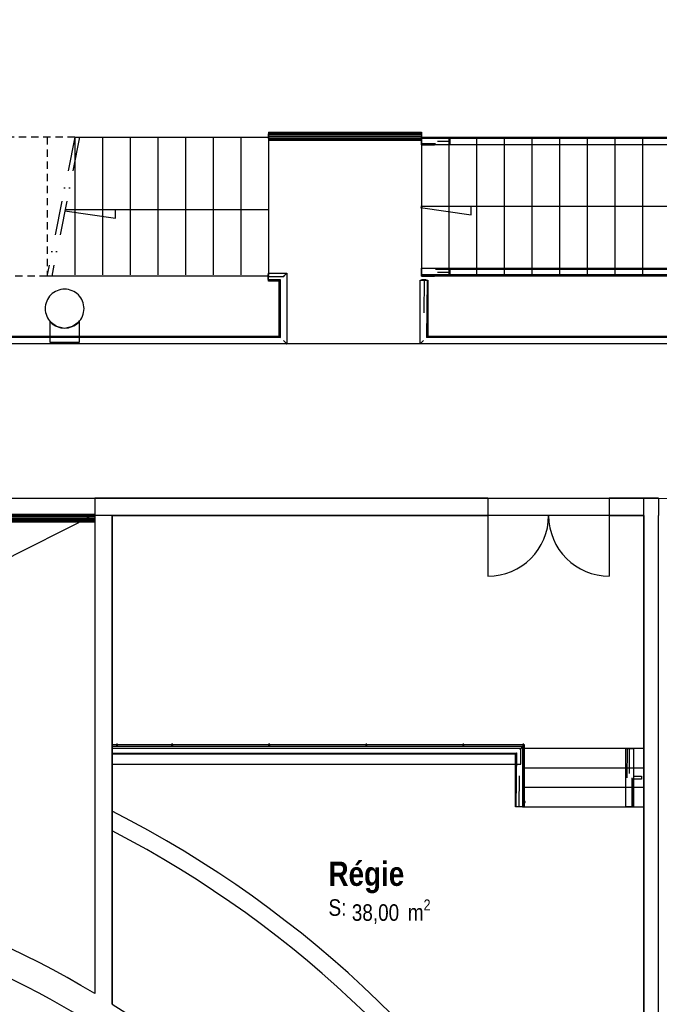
# Model space of a CAD drawing. Extents: x -24342 to 73038, y -9656 to 30949.
# Tile 99 of 118: x 2369 to 3028, y 7359 to 8372. Entities that reach past the tile are written whole.
import ezdxf
from ezdxf.enums import TextEntityAlignment as Align

# ---------------------------------------------------------------- set-up
doc = ezdxf.new("R2010")
doc.units = 0
for name, pattern in [('21.0032_xref_r+1_02_pro$0$Points tirets', [670.277762, 352.777767, -176.388884, 0, -141.111112]), ('21.0032_xref_r+1_02_pro$0$Tirets petits', [125, 75, -50]), ('ACAD_ISO12W100', [21, 12, -3, 0, -3, 0, -3])]:
    doc.linetypes.add(name, pattern=pattern)
for name, color, linetype in [('0_XREF', 250, 'Continuous'), ('21.0032_xref_r+1_02_pro$0$08-01 2D Dessin général.2D', 251, 'Continuous'), ('21.0032_xref_r+1_02_pro$0$A-AREA-____-OTLN.Modèle IFC', 251, 'Continuous'), ('21.0032_xref_r+1_02_pro$0$A-FLOR-HRAL-OTLN.Modèle IFC', 251, 'Continuous'), ('21.0032_xref_r+1_02_pro$0$A-WALL-____-OTLN.Modèle IFC', 251, 'Continuous'), ('21.0032_xref_r+1_02_pro$0$Marques de Zone ARCHICAD', 251, 'Continuous'), ('21.0032_xref_r+1_02_pro$0$Portes ARCHICAD', 251, 'Continuous'), ('21.0032_xref_r+1_02_pro$0$S-BEAM-____-OTLN.Modèle IFC', 253, 'Continuous'), ('21.0032_xref_r+1_02_pro$0$S-COLS-____-OTLN.Modèle IFC', 251, 'Continuous'), ('21.0032_xref_r+1_02_pro$0$S-STRS-____-OTLN.Modèle IFC', 251, 'Continuous')]:
    doc.layers.add(name, color=color, linetype=linetype)
doc.styles.add('21.0032_xref_r+1_02_pro$0$STYLE_GENERE_1', font='ARIALNB.TTF')
doc.styles.add('21.0032_xref_r+1_02_pro$0$STYLE_GENERE_2', font='ARIALN.TTF')

# ---------------------------------------------------------------- blocks, each defined once
blk = doc.blocks.new('21.0032_xref_r+1_02_pro$0$Régie_REG_43_1', base_point=(27378, -25215))
at = {"layer": '21.0032_xref_r+1_02_pro$0$Marques de Zone ARCHICAD', "ltscale": 0.1, "insert": (27108, -25333), "char_height": 170, "attachment_point": 1, "style": '21.0032_xref_r+1_02_pro$0$STYLE_GENERE_2'}
blk.add_mtext('\\A1;\\pt0,100;38,00{\\H0.66x;\\S^  ;} m{\\H0.66x;\\S2^  ;}', dxfattribs=at)
at = {"layer": '21.0032_xref_r+1_02_pro$0$Marques de Zone ARCHICAD', "ltscale": 0.1}
for tag, height, style, p in [('DUMMY_849', 250, '21.0032_xref_r+1_02_pro$0$STYLE_GENERE_1', (27654, -24869)), ('ROOM_NAME', 250, '21.0032_xref_r+1_02_pro$0$STYLE_GENERE_1', (26868, -24943)), ('calculatedAreaCode', 170, '21.0032_xref_r+1_02_pro$0$STYLE_GENERE_2', (26868, -25331))]:
    blk.add_attdef(tag, text='', height=height, dxfattribs=dict(at, style=style)).set_placement(p, align=Align.TOP_LEFT)
blk = doc.blocks.new('21.0032_xref_r+1_02_pro$0$Porte (Mur) 120[43]_1')
at = {"layer": '21.0032_xref_r+1_02_pro$0$Portes ARCHICAD', "linetype": 'Continuous', "ltscale": 0.1}
for p, q in [((28510, -21380), (28510, -22005)), ((29760, -21380), (29760, -22005))]:
    blk.add_line(p, q, dxfattribs=at)
for centre, start, end in [((28510, -21380), 270, 0), ((29760, -21380), 180, 270)]:
    blk.add_arc(centre, 625, start, end, dxfattribs=at)
blk = doc.blocks.new('21.0032_xref_r+1_02_pro$0$Mur_95_1', base_point=(30190, -21290))
at = {"layer": '21.0032_xref_r+1_02_pro$0$A-WALL-____-OTLN.Modèle IFC', "linetype": 'Continuous', "ltscale": 0.1}
for p, q in [((28510, -21200), (28510, -21380)), ((29760, -21200), (29760, -21380))]:
    blk.add_line(p, q, dxfattribs=at)
at = {"layer": '21.0032_xref_r+1_02_pro$0$A-WALL-____-OTLN.Modèle IFC', "linetype": 'Continuous', "ltscale": 0.1, "flags": 128}
for points in [[(24460, -21200), (24460, -21380)], [(28510, -21200), (24460, -21200)], [(30265, -21200), (29760, -21200)], [(30265, -21200), (30265, -21380)], [(24640, -21380), (28510, -21380)], [(29760, -21380), (30115, -21380)]]:
    blk.add_lwpolyline(points, dxfattribs=at)
at = {"layer": '21.0032_xref_r+1_02_pro$0$Portes ARCHICAD', "linetype": 'Continuous', "ltscale": 0.1}
blk.add_blockref('21.0032_xref_r+1_02_pro$0$Porte (Mur) 120[43]_1', (0, 0), dxfattribs=at)
blk = doc.blocks.new('21.0032_xref_r+1_02_pro$0$Mur_96_1', base_point=(24550, -21290))
at = {"layer": '21.0032_xref_r+1_02_pro$0$A-WALL-____-OTLN.Modèle IFC', "linetype": 'Continuous', "ltscale": 0.1, "flags": 128}
for points in [[(24460, -21380), (24460, -26301)], [(24640, -26412), (24640, -21380)]]:
    blk.add_lwpolyline(points, dxfattribs=at)
blk = doc.blocks.new('21.0032_xref_r+1_02_pro$0$Mur_108_1', base_point=(30190, -21290))
at = {"layer": '21.0032_xref_r+1_02_pro$0$A-WALL-____-OTLN.Modèle IFC', "linetype": 'Continuous', "ltscale": 0.1, "flags": 128}
for points in [[(30115, -21380), (30115, -29050)], [(30265, -29050), (30265, -21380)]]:
    blk.add_lwpolyline(points, dxfattribs=at)
blk = doc.blocks.new('21.0032_xref_r+1_02_pro$0$Mur_144_1', base_point=(27353, -29255))
at = {"layer": '21.0032_xref_r+1_02_pro$0$A-WALL-____-OTLN.Modèle IFC', "linetype": 'Continuous', "ltscale": 0.1}
for radius, start, end in [(9500, 58.9498, 121.0498), (9220, 33.6386, 88.757)]:
    blk.add_arc((19560, -34440), radius, start, end, dxfattribs=at)
blk = doc.blocks.new('21.0032_xref_r+1_02_pro$0$Mur_163_1', base_point=(28849, -23860))
at = {"layer": '21.0032_xref_r+1_02_pro$0$A-WALL-____-OTLN.Modèle IFC', "linetype": 'Continuous', "ltscale": 0.1, "flags": 128}
for points in [[(28849, -23780), (24640, -23780)], [(24640, -23780), (24640, -23940)], [(28849, -23940), (28849, -23780)], [(24640, -23940), (28849, -23940)]]:
    blk.add_lwpolyline(points, dxfattribs=at)
blk = doc.blocks.new('21.0032_xref_r+1_02_pro$0$Mur_164_1', base_point=(29464, -29340))
at = {"layer": '21.0032_xref_r+1_02_pro$0$A-WALL-____-OTLN.Modèle IFC', "linetype": 'Continuous', "ltscale": 0.1}
for p, q in [((29412, -29050), (29206, -29050)), ((29305, -29230), (29508, -29230))]:
    blk.add_line(p, q, dxfattribs=at)
at = {"layer": '21.0032_xref_r+1_02_pro$0$A-WALL-____-OTLN.Modèle IFC', "linetype": 'Continuous', "ltscale": 0.1, "flags": 128}
for points in [[(24640, -24425), (24640, -24627)], [(29384, -29381), (29544, -29299)]]:
    blk.add_lwpolyline(points, dxfattribs=at)
at = {"layer": '21.0032_xref_r+1_02_pro$0$A-WALL-____-OTLN.Modèle IFC', "linetype": 'Continuous', "ltscale": 0.1}
for radius, start, end in [(11230, 28.6825, 63.1048), (11050, 29.1944, 62.6304), (11050, 27.2459, 28.1307), (11230, 27.2459, 27.6408)]:
    blk.add_arc((19560, -34440), radius, start, end, dxfattribs=at)
blk = doc.blocks.new('21.0032_xref_r+1_02_pro$0$Poteau_12_1', base_point=(24150, -19250))
at = {"layer": '21.0032_xref_r+1_02_pro$0$S-COLS-____-OTLN.Modèle IFC', "linetype": 'Continuous', "ltscale": 0.1, "flags": 128}
blk.add_lwpolyline([(23950, -19250, 0.414214), (24150, -19450, 0.414214), (24350, -19250, 0.414214), (24150, -19050, 0.414214)], format="xyb", close=True, dxfattribs=at)
blk = doc.blocks.new('21.0032_xref_r+1_02_pro$0$Elément Modèle 19[18]_1', base_point=(27825, -18900))
at = {"layer": '21.0032_xref_r+1_02_pro$0$S-STRS-____-OTLN.Modèle IFC', "linetype": 'Continuous', "ltscale": 0.1}
for p, q in [((28110, -17500), (27825, -17500)), ((27825, -17500), (27825, -18900)), ((28396, -17500), (28110, -17500)), ((28110, -18900), (28110, -17500)), ((28681, -17500), (28396, -17500)), ((28396, -18900), (28396, -17500)), ((28966, -17500), (28681, -17500)), ((28681, -18900), (28681, -17500)), ((29251, -17500), (28966, -17500)), ((28966, -18900), (28966, -17500)), ((29537, -17500), (29251, -17500)), ((29251, -18900), (29251, -17500)), ((29822, -17500), (29537, -17500)), ((29537, -18900), (29537, -17500)), ((30107, -17500), (29822, -17500)), ((29822, -18900), (29822, -17500)), ((30392, -17500), (30107, -17500)), ((30107, -18900), (30107, -17500)), ((30678, -17500), (30392, -17500)), ((30392, -18900), (30392, -17500)), ((30963, -17500), (30678, -17500)), ((30678, -18900), (30678, -17500)), ((31248, -17500), (30963, -17500)), ((30963, -18900), (30963, -17500)), ((31533, -17500), (31248, -17500)), ((31248, -18900), (31248, -17500)), ((31819, -17500), (31533, -17500)), ((31533, -18900), (31533, -17500)), ((32104, -17500), (31819, -17500)), ((31819, -18900), (31819, -17500)), ((32389, -17500), (32104, -17500)), ((32104, -18900), (32104, -17500)), ((32674, -17500), (32389, -17500)), ((32389, -18900), (32389, -17500)), ((32960, -17500), (32674, -17500)), ((32674, -18900), (32674, -17500)), ((32960, -18900), (32960, -17500)), ((27825, -18900), (28110, -18900)), ((28110, -18900), (28396, -18900)), ((28396, -18900), (28681, -18900)), ((28681, -18900), (28966, -18900)), ((28966, -18900), (29251, -18900)), ((29251, -18900), (29537, -18900)), ((29537, -18900), (29822, -18900)), ((29822, -18900), (30107, -18900)), ((30107, -18900), (30392, -18900)), ((30392, -18900), (30678, -18900)), ((30678, -18900), (30963, -18900)), ((30963, -18900), (31248, -18900)), ((31248, -18900), (31533, -18900)), ((31533, -18900), (31819, -18900)), ((31819, -18900), (32104, -18900)), ((32104, -18900), (32389, -18900)), ((32389, -18900), (32674, -18900)), ((32674, -18900), (32960, -18900))]:
    blk.add_line(p, q, dxfattribs=at)
blk = doc.blocks.new('21.0032_xref_r+1_02_pro$0$Barrière 7[19]_1', base_point=(27821, -17566))
at = {"layer": '21.0032_xref_r+1_02_pro$0$A-FLOR-HRAL-OTLN.Modèle IFC', "linetype": 'Continuous', "ltscale": 0.1}
for p, q in [((27821, -17500), (27825, -17500)), ((27821, -17500), (27821, -17550)), ((27825, -17489), (27825, -17485)), ((27825, -17485), (27949, -17485)), ((27825, -17494), (27825, -17489)), ((27825, -17501), (27825, -17494)), ((27825, -17509), (27825, -17501)), ((27825, -17517), (27825, -17509)), ((27825, -17525), (27825, -17517)), ((27825, -17537), (27825, -17525)), ((27825, -17550), (27825, -17537)), ((27949, -17485), (27984, -17485)), ((28117, -17500), (27970, -17497)), ((27984, -17485), (28110, -17485)), ((27991, -17525), (28119, -17525)), ((28110, -17485), (30062, -17485)), ((28110, -17485), (31181, -17485)), ((30680, -17497), (28117, -17500)), ((28117, -17500), (28118, -17512)), ((28118, -17512), (28119, -17519)), ((28119, -17525), (28118, -17533)), ((28118, -17533), (28118, -17535)), ((28118, -17535), (28118, -17540)), ((28119, -17519), (28119, -17519)), ((28119, -17519), (28119, -17525)), ((30062, -17485), (30678, -17485)), ((30678, -17485), (33245, -17485)), ((30680, -17497), (33245, -17500)), ((31181, -17485), (33245, -17485)), ((33245, -17485), (33245, -17490)), ((33245, -17490), (33245, -17495)), ((33245, -17495), (33245, -17500)), ((33245, -17500), (33245, -17512)), ((33245, -17500), (33249, -17500)), ((33245, -17512), (33245, -17519)), ((33245, -17519), (33245, -17525)), ((33245, -17525), (33245, -17533)), ((33245, -17533), (33245, -17540)), ((33249, -17500), (33249, -17550)), ((27825, -17550), (27821, -17550)), ((27825, -17553), (27825, -17550)), ((27971, -17553), (27825, -17550)), ((27825, -17557), (27825, -17553)), ((27825, -17561), (27825, -17557)), ((27825, -17565), (27825, -17561)), ((27825, -17565), (27958, -17564)), ((27953, -17565), (27825, -17565)), ((27984, -17565), (27953, -17565)), ((28110, -17565), (27984, -17565)), ((30678, -17565), (28110, -17565)), ((28117, -17548), (28116, -17556)), ((28118, -17540), (28117, -17548)), ((31296, -17565), (30678, -17565)), ((33245, -17565), (31296, -17565)), ((33245, -17540), (33245, -17548)), ((33245, -17548), (33245, -17556)), ((33249, -17550), (33245, -17550)), ((33245, -17556), (33245, -17560)), ((33245, -17560), (33245, -17563)), ((33245, -17563), (33245, -17565))]:
    blk.add_line(p, q, dxfattribs=at)
blk = doc.blocks.new('21.0032_xref_r+1_02_pro$0$Barrière 8[20]_1', base_point=(27821, -18917))
at = {"layer": '21.0032_xref_r+1_02_pro$0$A-FLOR-HRAL-OTLN.Modèle IFC', "linetype": 'Continuous', "ltscale": 0.1}
for p, q in [((27821, -18850), (27825, -18850)), ((27821, -18850), (27821, -18900)), ((27825, -18840), (27825, -18835)), ((27825, -18835), (27949, -18835)), ((27825, -18844), (27825, -18840)), ((27825, -18852), (27825, -18844)), ((27825, -18860), (27825, -18852)), ((27949, -18835), (27984, -18835)), ((28117, -18850), (27970, -18847)), ((27984, -18835), (28110, -18835)), ((28110, -18835), (30062, -18835)), ((28110, -18835), (31181, -18836)), ((30680, -18847), (28117, -18850)), ((28117, -18850), (28118, -18863)), ((30062, -18835), (30678, -18835)), ((30678, -18835), (33245, -18835)), ((30680, -18847), (33245, -18850)), ((31181, -18836), (33245, -18835)), ((33245, -18835), (33245, -18840)), ((33245, -18840), (33245, -18845)), ((33245, -18845), (33245, -18850)), ((33245, -18850), (33245, -18863)), ((33245, -18850), (33249, -18850)), ((33249, -18850), (33249, -18900)), ((27825, -18900), (27821, -18900)), ((27825, -18867), (27825, -18860)), ((27825, -18875), (27825, -18867)), ((27825, -18888), (27825, -18875)), ((27825, -18900), (27825, -18888)), ((27825, -18904), (27825, -18900)), ((27971, -18903), (27825, -18900)), ((27825, -18908), (27825, -18904)), ((27825, -18911), (27825, -18908)), ((27825, -18915), (27825, -18911)), ((27953, -18915), (27825, -18915)), ((27825, -18915), (27958, -18915)), ((27984, -18915), (27953, -18915)), ((28110, -18915), (27984, -18915)), ((27991, -18875), (28119, -18875)), ((30678, -18915), (28110, -18915)), ((28117, -18899), (28116, -18906)), ((28118, -18891), (28117, -18899)), ((28118, -18863), (28119, -18869)), ((28119, -18875), (28118, -18883)), ((28118, -18883), (28118, -18885)), ((28118, -18885), (28118, -18891)), ((28119, -18869), (28119, -18870)), ((28119, -18870), (28119, -18875)), ((31296, -18915), (30678, -18915)), ((33245, -18915), (31296, -18915)), ((33245, -18863), (33245, -18870)), ((33245, -18870), (33245, -18875)), ((33245, -18875), (33245, -18883)), ((33245, -18883), (33245, -18891)), ((33245, -18891), (33245, -18899)), ((33245, -18899), (33245, -18906)), ((33249, -18900), (33245, -18900)), ((33245, -18906), (33245, -18911)), ((33245, -18911), (33245, -18913)), ((33245, -18913), (33245, -18915))]:
    blk.add_line(p, q, dxfattribs=at)
blk = doc.blocks.new('21.0032_xref_r+1_02_pro$0$Poutre 1[184]_1', base_point=(28830, -37404))
at = {"layer": '21.0032_xref_r+1_02_pro$0$S-BEAM-____-OTLN.Modèle IFC', "linetype": 'Continuous', "ltscale": 0.1}
for p, q in [((24000, -19600), (24000, -19382)), ((24000, -19382), (24068, -19432)), ((24068, -19432), (24150, -19450)), ((24150, -19450), (24232, -19432)), ((24232, -19432), (24300, -19382)), ((24300, -19382), (24300, -19600)), ((24300, -19600), (24000, -19600))]:
    blk.add_line(p, q, dxfattribs=at)
blk = doc.blocks.new('21.0032_xref_r+1_02_pro$0$Poutre 2[702]_1', base_point=(28830, -37404))
at = {"layer": '21.0032_xref_r+1_02_pro$0$S-BEAM-____-OTLN.Modèle IFC', "linetype": 'Continuous', "ltscale": 0.1}
for p, q in [((24000, -19600), (24000, -19382)), ((24000, -19382), (24068, -19432)), ((24068, -19432), (24150, -19450)), ((24150, -19450), (24232, -19432)), ((24232, -19432), (24300, -19382)), ((24300, -19382), (24300, -19600)), ((24300, -19600), (24000, -19600))]:
    blk.add_line(p, q, dxfattribs=at)
blk = doc.blocks.new('21.0032_xref_r+1_02_pro$0$Elément Modèle 58[709]_1', base_point=(28865, -24380))
at = {"layer": '21.0032_xref_r+1_02_pro$0$S-STRS-____-OTLN.Modèle IFC', "linetype": 'Continuous', "ltscale": 0.1}
for p, q in [((30115, -23780), (28865, -23780)), ((28865, -23780), (28865, -23980)), ((30115, -23980), (30115, -23780)), ((30115, -23980), (28865, -23980)), ((28865, -23980), (28865, -24180)), ((30115, -24180), (30115, -23980)), ((30115, -24180), (28865, -24180)), ((28865, -24180), (28865, -24380)), ((30115, -24380), (30115, -24180)), ((28865, -24380), (30115, -24380))]:
    blk.add_line(p, q, dxfattribs=at)
blk = doc.blocks.new('21.0032_xref_r+1_02_pro$0$Barrière 31[710]_1', base_point=(29927, -24380))
at = {"layer": '21.0032_xref_r+1_02_pro$0$A-FLOR-HRAL-OTLN.Modèle IFC', "linetype": 'Continuous', "ltscale": 0.1}
for p, q in [((29929, -23780), (29933, -23780)), ((29929, -24035), (29929, -23780)), ((29933, -23780), (29937, -23780)), ((29937, -23780), (29940, -23780)), ((29940, -23780), (29944, -23780)), ((29944, -23780), (29941, -24079)), ((29944, -23780), (29957, -23780)), ((29957, -23780), (29961, -23780)), ((29961, -23780), (29969, -23780)), ((29969, -23780), (29977, -23780)), ((29969, -24035), (29969, -23780)), ((29977, -23780), (29985, -23780)), ((29985, -23780), (29993, -23780)), ((29993, -23780), (30000, -23780)), ((30000, -23780), (30005, -23780)), ((30005, -23780), (30006, -23780)), ((30006, -23780), (30009, -23780)), ((30009, -23780), (30009, -24035)), ((29929, -24125), (29929, -24035)), ((29929, -24380), (29929, -24125)), ((29994, -24380), (29997, -24081)), ((30009, -24380), (30008, -24089)), ((30009, -24035), (30009, -24125)), ((30009, -24065), (30014, -24065)), ((30014, -24095), (30009, -24095)), ((30009, -24125), (30009, -24380)), ((30014, -24065), (30090, -24065)), ((30014, -24095), (30014, -24065)), ((30090, -24095), (30014, -24095)), ((30090, -24065), (30090, -24095)), ((29933, -24380), (29929, -24380)), ((29938, -24380), (29933, -24380)), ((29946, -24380), (29938, -24380)), ((29953, -24380), (29946, -24380)), ((29961, -24380), (29953, -24380)), ((29969, -24380), (29961, -24380)), ((29982, -24380), (29969, -24380)), ((29994, -24380), (29982, -24380)), ((29998, -24380), (29994, -24380)), ((30002, -24380), (29998, -24380)), ((30005, -24380), (30002, -24380)), ((30009, -24380), (30005, -24380))]:
    blk.add_line(p, q, dxfattribs=at)
blk = doc.blocks.new('21.0032_xref_r+1_02_pro$0$Barrière 35[714]_1', base_point=(27809, -19616))
at = {"layer": '21.0032_xref_r+1_02_pro$0$A-FLOR-HRAL-OTLN.Modèle IFC', "linetype": 'Continuous', "ltscale": 0.1}
for p, q in [((27811, -18956), (27817, -18956)), ((27811, -19244), (27811, -18956)), ((27817, -18956), (27824, -18956)), ((27824, -18956), (27839, -18956)), ((27825, -18956), (27825, -18952)), ((27875, -18952), (27825, -18952)), ((27839, -18956), (27855, -18956)), ((27853, -19293), (27855, -18956)), ((27855, -18956), (27862, -18956)), ((27862, -18956), (27869, -18956)), ((27869, -18956), (27883, -18956)), ((27875, -18952), (27875, -18956)), ((27883, -18956), (27877, -19548)), ((27883, -18956), (27887, -18956)), ((27887, -18956), (27891, -18956)), ((27891, -18956), (27891, -19534)), ((27811, -19285), (27811, -19244)), ((27811, -19614), (27811, -19285)), ((27884, -19541), (27877, -19548)), ((38508, -19542), (27877, -19548)), ((27891, -19534), (27884, -19541)), ((27891, -19534), (40959, -19534)), ((27814, -19611), (27811, -19614)), ((40879, -19614), (27811, -19614)), ((27816, -19609), (27814, -19611)), ((27818, -19607), (27816, -19609)), ((27832, -19593), (27818, -19607)), ((27846, -19579), (27832, -19593))]:
    blk.add_line(p, q, dxfattribs=at)
blk = doc.blocks.new('21.0032_xref_r+1_02_pro$0$Barrière 36[715]_1', base_point=(28830, -37404))
at = {"layer": '21.0032_xref_r+1_02_pro$0$A-FLOR-HRAL-OTLN.Modèle IFC', "linetype": 'Continuous', "ltscale": 0.1}
for p, q in [((26250, -17434), (26250, -17438)), ((26250, -17434), (27825, -17434)), ((27825, -17434), (27825, -17438)), ((26250, -17450), (26246, -17450)), ((26246, -17450), (26246, -17500)), ((26246, -17500), (26250, -17500)), ((26250, -17438), (26250, -17448)), ((26250, -17438), (27825, -17438)), ((26250, -17448), (26250, -17462)), ((26250, -17448), (27825, -17448)), ((26250, -17462), (26250, -17479)), ((26250, -17462), (27825, -17462)), ((26250, -17479), (26250, -17494)), ((26250, -17479), (27825, -17479)), ((26250, -17494), (26250, -17507)), ((26250, -17494), (27825, -17494)), ((26250, -17507), (26250, -17514)), ((26250, -17507), (27825, -17507)), ((26250, -17514), (26250, -17514)), ((26250, -17514), (27825, -17514)), ((26250, -17514), (27825, -17514)), ((27825, -17438), (27825, -17448)), ((27825, -17448), (27825, -17462)), ((27829, -17450), (27825, -17450)), ((27825, -17462), (27825, -17479)), ((27825, -17479), (27825, -17494)), ((27825, -17494), (27825, -17507)), ((27825, -17500), (27829, -17500)), ((27825, -17507), (27825, -17514)), ((27825, -17514), (27825, -17514)), ((27829, -17500), (27829, -17450))]:
    blk.add_line(p, q, dxfattribs=at)
blk = doc.blocks.new('21.0032_xref_r+1_02_pro$0$Barrière 37[716]_1', base_point=(14564, -19616))
at = {"layer": '21.0032_xref_r+1_02_pro$0$A-FLOR-HRAL-OTLN.Modèle IFC', "linetype": 'Continuous', "ltscale": 0.1}
for p, q in [((26246, -18900), (26250, -18900)), ((26246, -18950), (26246, -18900)), ((26250, -18950), (26246, -18950)), ((26250, -18890), (26250, -18886)), ((26250, -18886), (26322, -18886)), ((26250, -18893), (26250, -18890)), ((26250, -18907), (26250, -18893)), ((26250, -18922), (26250, -18907)), ((26250, -18929), (26250, -18922)), ((26404, -18922), (26250, -18922)), ((26250, -18937), (26250, -18929)), ((26250, -18952), (26250, -18937)), ((26250, -18957), (26250, -18952)), ((26373, -18952), (26250, -18952)), ((26250, -18961), (26250, -18957)), ((26322, -18886), (26362, -18886)), ((26362, -18886), (26439, -18886)), ((26366, -18959), (26369, -18956)), ((26369, -18956), (26373, -18952)), ((26373, -19548), (26373, -18952)), ((26404, -18922), (26418, -18907)), ((26418, -18907), (26432, -18893)), ((26432, -18893), (26436, -18890)), ((26436, -18890), (26439, -18886)), ((26436, -18890), (26436, -18890)), ((26439, -18886), (26439, -19153)), ((26250, -18966), (26250, -18961)), ((26359, -18966), (26250, -18966)), ((26359, -18966), (26363, -18962)), ((26359, -19534), (26359, -18966)), ((26363, -18962), (26366, -18959)), ((26439, -19153), (26439, -19250)), ((26439, -19250), (26439, -19614)), ((20503, -19542), (26373, -19548)), ((21473, -19534), (26359, -19534)), ((26359, -19534), (26365, -19540)), ((26365, -19540), (26366, -19541)), ((26366, -19541), (26373, -19548)), ((26439, -19614), (21586, -19614)), ((26404, -19579), (26418, -19593)), ((26418, -19593), (26432, -19607)), ((26432, -19607), (26435, -19610)), ((26435, -19610), (26436, -19611)), ((26436, -19611), (26439, -19614))]:
    blk.add_line(p, q, dxfattribs=at)
blk = doc.blocks.new('21.0032_xref_r+1_02_pro$0$Barrière 45[724]_1', base_point=(28830, -37404))
at = {"layer": '21.0032_xref_r+1_02_pro$0$A-FLOR-HRAL-OTLN.Modèle IFC', "linetype": 'Continuous', "ltscale": 0.1}
for p, q in [((14656, -21380), (14656, -21430)), ((14660, -21380), (14656, -21380)), ((14660, -21366), (14660, -21369)), ((14660, -21366), (24460, -21366)), ((14660, -21369), (14660, -21379)), ((14660, -21369), (24460, -21369)), ((14660, -21379), (14660, -21393)), ((14660, -21379), (24460, -21379)), ((24460, -21366), (24460, -21369)), ((24460, -21369), (24460, -21379)), ((24460, -21379), (24460, -21393)), ((24464, -21380), (24460, -21380)), ((24464, -21430), (24464, -21380)), ((14656, -21430), (14660, -21430)), ((14660, -21393), (14660, -21410)), ((14660, -21393), (24460, -21393)), ((14660, -21410), (14660, -21426)), ((14660, -21410), (24460, -21410)), ((14660, -21426), (14660, -21438)), ((14660, -21426), (24460, -21426)), ((14660, -21438), (14660, -21445)), ((14660, -21438), (24460, -21438)), ((14660, -21445), (14660, -21446)), ((14660, -21445), (24460, -21445)), ((14660, -21446), (24460, -21446)), ((24460, -21393), (24460, -21410)), ((24460, -21410), (24460, -21426)), ((24460, -21426), (24460, -21438)), ((24460, -21430), (24464, -21430)), ((24460, -21438), (24460, -21445)), ((24460, -21445), (24460, -21446))]:
    blk.add_line(p, q, dxfattribs=at)
blk = doc.blocks.new('21.0032_xref_r+1_02_pro$0$Barrière 46[725]_1', base_point=(24640, -24380))
at = {"layer": '21.0032_xref_r+1_02_pro$0$A-FLOR-HRAL-OTLN.Modèle IFC', "linetype": 'Continuous', "ltscale": 0.1}
for p, q in [((24640, -23746), (24640, -23742)), ((24684, -23742), (24640, -23742)), ((24640, -23748), (24640, -23746)), ((24640, -23751), (24640, -23748)), ((24640, -23753), (24640, -23751)), ((24640, -23755), (24640, -23753)), ((24640, -23756), (24640, -23755)), ((24640, -23755), (24684, -23755)), ((24640, -23759), (24640, -23756)), ((24640, -23756), (25956, -23756)), ((24640, -23763), (24640, -23759)), ((24640, -23777), (24640, -23763)), ((24640, -23791), (24640, -23777)), ((24640, -23807), (24640, -23791)), ((24640, -23822), (24640, -23807)), ((24640, -23826), (24640, -23822)), ((24640, -23822), (26723, -23826)), ((24696, -23735), (24684, -23735)), ((24684, -23735), (24684, -23756)), ((24696, -23756), (24696, -23735)), ((25251, -23742), (24696, -23742)), ((24696, -23755), (25251, -23755)), ((25263, -23735), (25251, -23735)), ((25251, -23735), (25251, -23756)), ((25263, -23756), (25263, -23735)), ((26251, -23742), (25263, -23742)), ((25263, -23755), (26251, -23755)), ((25956, -23756), (27530, -23756)), ((26263, -23735), (26251, -23735)), ((26251, -23735), (26251, -23756)), ((26263, -23756), (26263, -23735)), ((27251, -23742), (26263, -23742)), ((26263, -23755), (27251, -23755)), ((26723, -23826), (28807, -23822)), ((27263, -23735), (27251, -23735)), ((27251, -23735), (27251, -23756)), ((27263, -23756), (27263, -23735)), ((28251, -23742), (27263, -23742)), ((27263, -23755), (28251, -23755)), ((27530, -23756), (28874, -23756)), ((28263, -23735), (28251, -23735)), ((28251, -23735), (28251, -23756)), ((28263, -23756), (28263, -23735)), ((28868, -23742), (28263, -23742)), ((28263, -23755), (28868, -23755)), ((28800, -23829), (28807, -23822)), ((28801, -24380), (28807, -23822)), ((28838, -23791), (28852, -23777)), ((28852, -23777), (28866, -23763)), ((28866, -23763), (28868, -23761)), ((28880, -23735), (28868, -23735)), ((28868, -23735), (28868, -23756)), ((28868, -23761), (28869, -23760)), ((28869, -23760), (28874, -23756)), ((28874, -23756), (28874, -24068)), ((28874, -23775), (28880, -23775)), ((28874, -23775), (28874, -24324)), ((28880, -23775), (28880, -23735)), ((28887, -23742), (28880, -23742)), ((28880, -23749), (28881, -23749)), ((28881, -23749), (28884, -23745)), ((28884, -23745), (28887, -23742)), ((28887, -24324), (28887, -23742)), ((24640, -23830), (24640, -23826)), ((24640, -23836), (24640, -23830)), ((27530, -23836), (24640, -23836)), ((27558, -23836), (27530, -23836)), ((28794, -23836), (27558, -23836)), ((28794, -23836), (28800, -23829)), ((28794, -24380), (28794, -23836)), ((28832, -24059), (28829, -24380)), ((28874, -24068), (28874, -24100)), ((28874, -24100), (28874, -24380)), ((28894, -24324), (28874, -24324)), ((28894, -24336), (28894, -24324)), ((28797, -24380), (28794, -24380)), ((28801, -24380), (28797, -24380)), ((28815, -24380), (28801, -24380)), ((28822, -24380), (28815, -24380)), ((28829, -24380), (28822, -24380)), ((28845, -24380), (28829, -24380)), ((28860, -24380), (28845, -24380)), ((28867, -24380), (28860, -24380)), ((28874, -24380), (28867, -24380)), ((28874, -24336), (28874, -24380)), ((28874, -24336), (28894, -24336)), ((28878, -24380), (28874, -24380)), ((28874, -24380), (28874, -24380)), ((28882, -24380), (28878, -24380)), ((28884, -24380), (28882, -24380)), ((28887, -24380), (28884, -24380)), ((28887, -24380), (28887, -24336))]:
    blk.add_line(p, q, dxfattribs=at)
blk = doc.blocks.new('21.0032_xref_r+1_02_pro$0$Mur 21[729]_1', base_point=(30115, -21290))
at = {"layer": '21.0032_xref_r+1_02_pro$0$A-WALL-____-OTLN.Modèle IFC', "linetype": 'Continuous', "ltscale": 0.1}
for p, q in [((5840, -21200), (30115, -21200)), ((30115, -21380), (30115, -21200)), ((30115, -21380), (5840, -21380))]:
    blk.add_line(p, q, dxfattribs=at)
blk = doc.blocks.new('21.0032_xref_r+1_02_pro')
at = {"layer": '21.0032_xref_r+1_02_pro$0$08-01 2D Dessin général.2D', "linetype": '21.0032_xref_r+1_02_pro$0$Tirets petits', "ltscale": 0.1}
for p, q in [((2425.5, -1748.6), (2082.9, -1748.6)), ((2397, -1748.6), (2397, -1890.1)), ((2396.7, -1891.6), (2083.5, -1891.6))]:
    blk.add_line(p, q, dxfattribs=at)
at = {"layer": '21.0032_xref_r+1_02_pro$0$08-01 2D Dessin général.2D', "linetype": '21.0032_xref_r+1_02_pro$0$Points tirets', "ltscale": 0.1}
for p, q in [((2425.5, -1748.6), (2396.7, -1891.6)), ((2430.5, -1748.6), (2401.7, -1891.6))]:
    blk.add_line(p, q, dxfattribs=at)
at = {"layer": '21.0032_xref_r+1_02_pro$0$08-01 2D Dessin général.2D', "linetype": 'Continuous', "ltscale": 0.1}
for p, q in [((2425.5, -1748.6), (2425.5, -1890.1)), ((2454, -1748.6), (2454, -1890.1)), ((2482.5, -1748.6), (2482.5, -1890.1)), ((2511, -1748.6), (2511, -1890.1)), ((2539.5, -1748.6), (2539.5, -1890.1)), ((2568, -1748.6), (2568, -1890.1)), ((2596.5, -1748.6), (2596.5, -1890.1)), ((2625, -1748.6), (2625, -1890.1)), ((2415.2, -1824.2), (2467.3, -1831.8)), ((2625, -1823.4), (2415.4, -1823.4)), ((2467.3, -1831.8), (2467.3, -1823.4)), ((2781.6, -1820.7), (2833.7, -1828.4)), ((3298.4, -1820), (2781.8, -1820)), ((2833.7, -1828.4), (2833.7, -1820)), ((1466, -2630.1), (2446.4, -2136.6))]:
    blk.add_line(p, q, dxfattribs=at)
at = {"layer": '21.0032_xref_r+1_02_pro$0$08-01 2D Dessin général.2D', "linetype": 'Continuous', "ltscale": 0.1, "flags": 128}
for points in [[(2425.5, -1748.6), (2625, -1748.6)], [(2625.8, -1891.6), (2396.7, -1891.6)]]:
    blk.add_lwpolyline(points, dxfattribs=at)
at = {"layer": '21.0032_xref_r+1_02_pro$0$A-AREA-____-OTLN.Modèle IFC', "linetype": 'Continuous', "ltscale": 0.1, "flags": 128}
for points in [[(647.4, -2120.4), (3390, -2120), (3389.6, -2166.6), (4390.4, -2166.6), (4390, -2120), (8761.1, -2120), (8592.9, -1418), (8427.5, -1418), (8560, -1961.4), (6560.1, -1961.4), (6560.1, -1366.3, -0.157957), (6506.5, -1249), (6331.3, -1249, -0.214878), (6262.9, -1381.1), (6262.9, -1961.4), (1456.6, -1961.4), (1456.6, -1381.1, -0.215084), (1388.2, -1249), (1227.6, -1249, -0.214969), (1159.4, -1381), (1158.3, -1961.4), (647.4, -1961.4)], [(3011.5, -2138), (2464, -2138), (2464, -2641.2, -0.101169), (2738.3, -2905), (2920.3, -2905), (3011.5, -2905)]]:
    blk.add_lwpolyline(points, format="xyb", close=True, dxfattribs=at)
at = {"layer": '21.0032_xref_r+1_02_pro$0$A-AREA-____-OTLN.Modèle IFC', "linetype": 'Continuous', "ltscale": 0.1, "xscale": 0.1, "yscale": 0.1, "zscale": 0.1}
blk.add_blockref('21.0032_xref_r+1_02_pro$0$Régie_REG_43_1', (2737.8, -2521.5), dxfattribs=at).add_auto_attribs({'ROOM_NAME': 'Régie', 'calculatedAreaCode': 'S: '})
at = {"layer": '21.0032_xref_r+1_02_pro$0$A-FLOR-HRAL-OTLN.Modèle IFC', "linetype": 'Continuous', "ltscale": 0.1, "xscale": 0.1, "yscale": 0.1, "zscale": 0.1}
for name, p in [('21.0032_xref_r+1_02_pro$0$Barrière 37[716]_1', (1456.4, -1961.6)), ('21.0032_xref_r+1_02_pro$0$Barrière 36[715]_1', (2883, -3740.4)), ('21.0032_xref_r+1_02_pro$0$Barrière 7[19]_1', (2782.1, -1756.6)), ('21.0032_xref_r+1_02_pro$0$Barrière 8[20]_1', (2782.1, -1891.7)), ('21.0032_xref_r+1_02_pro$0$Barrière 35[714]_1', (2780.9, -1961.6)), ('21.0032_xref_r+1_02_pro$0$Barrière 45[724]_1', (2883, -3740.4)), ('21.0032_xref_r+1_02_pro$0$Barrière 46[725]_1', (2464, -2438)), ('21.0032_xref_r+1_02_pro$0$Barrière 31[710]_1', (2992.7, -2438))]:
    blk.add_blockref(name, p, dxfattribs=at)
at = {"layer": '21.0032_xref_r+1_02_pro$0$A-WALL-____-OTLN.Modèle IFC', "linetype": 'Continuous', "ltscale": 0.1, "xscale": 0.1, "yscale": 0.1, "zscale": 0.1}
blk.add_blockref('21.0032_xref_r+1_02_pro$0$Mur 21[729]_1', (3011.5, -2129), dxfattribs=at)
at = {"layer": '21.0032_xref_r+1_02_pro$0$A-WALL-____-OTLN.Modèle IFC', "ltscale": 0.1, "xscale": 0.1, "yscale": 0.1, "zscale": 0.1}
for name, p in [('21.0032_xref_r+1_02_pro$0$Mur_95_1', (3019, -2129)), ('21.0032_xref_r+1_02_pro$0$Mur_96_1', (2455, -2129)), ('21.0032_xref_r+1_02_pro$0$Mur_108_1', (3019, -2129)), ('21.0032_xref_r+1_02_pro$0$Mur_163_1', (2884.9, -2386)), ('21.0032_xref_r+1_02_pro$0$Mur_164_1', (2946.4, -2934)), ('21.0032_xref_r+1_02_pro$0$Mur_144_1', (2735.3, -2925.5))]:
    blk.add_blockref(name, p, dxfattribs=at)
at = {"layer": '21.0032_xref_r+1_02_pro$0$S-BEAM-____-OTLN.Modèle IFC', "linetype": 'Continuous', "ltscale": 0.1, "xscale": 0.1, "yscale": 0.1, "zscale": 0.1}
for name in ['21.0032_xref_r+1_02_pro$0$Poutre 1[184]_1', '21.0032_xref_r+1_02_pro$0$Poutre 2[702]_1']:
    blk.add_blockref(name, (2883, -3740.4), dxfattribs=at)
at = {"layer": '21.0032_xref_r+1_02_pro$0$S-COLS-____-OTLN.Modèle IFC', "ltscale": 0.1, "xscale": 0.1, "yscale": 0.1, "zscale": 0.1}
blk.add_blockref('21.0032_xref_r+1_02_pro$0$Poteau_12_1', (2415, -1925), dxfattribs=at)
at = {"layer": '21.0032_xref_r+1_02_pro$0$S-STRS-____-OTLN.Modèle IFC', "linetype": 'Continuous', "ltscale": 0.1, "xscale": 0.1, "yscale": 0.1, "zscale": 0.1}
for name, p in [('21.0032_xref_r+1_02_pro$0$Elément Modèle 19[18]_1', (2782.5, -1890)), ('21.0032_xref_r+1_02_pro$0$Elément Modèle 58[709]_1', (2886.5, -2438))]:
    blk.add_blockref(name, p, dxfattribs=at)

msp = doc.modelspace()

# ---------------------------------------------------------------- block references
at = {"layer": '0_XREF', "linetype": 'ACAD_ISO12W100'}
msp.add_blockref('21.0032_xref_r+1_02_pro', (0, 10000), dxfattribs=at)

doc.saveas('drawing.dxf')
